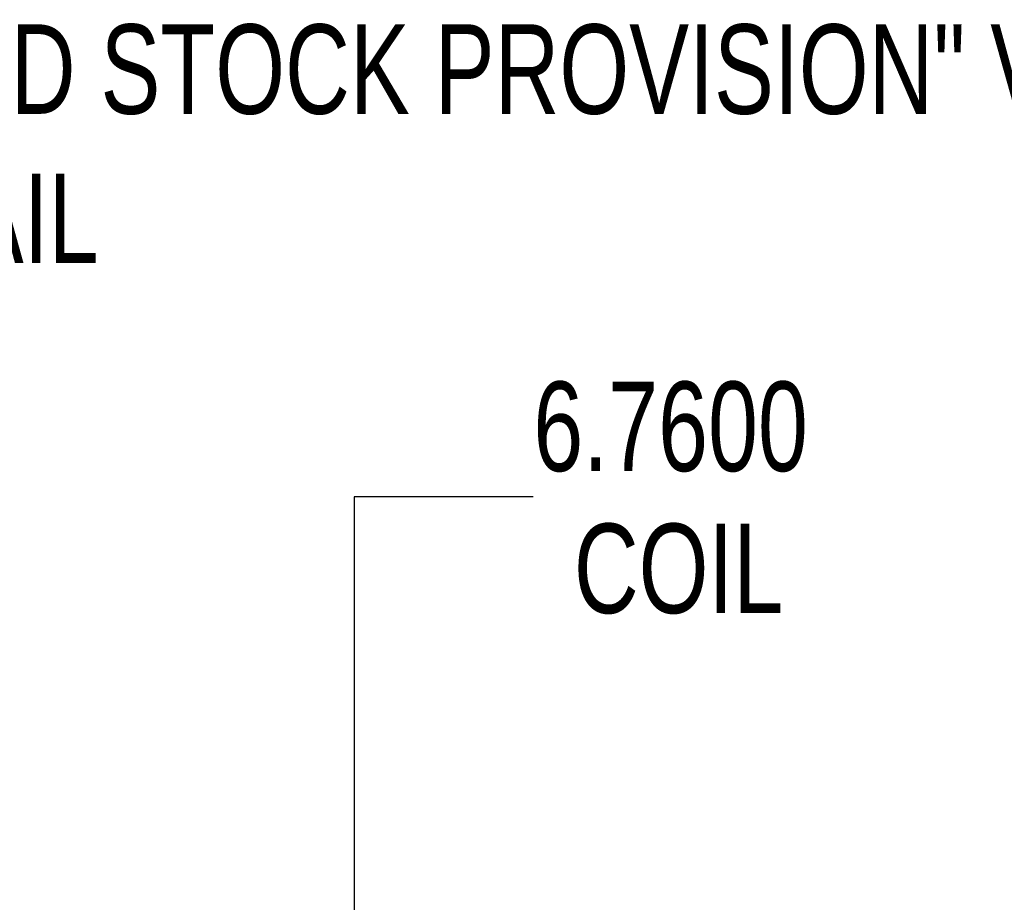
# Model space of a CAD drawing. Header units: inches. Extents: x 0.1 to 87.3, y 0.1 to 33.9.
# Tile 139 of 161: x 31 to 32.4, y 27.4 to 28.6. Entities that reach past the tile are written whole.
import ezdxf

# ---------------------------------------------------------------- set-up
doc = ezdxf.new("R2010")
doc.units = ezdxf.units.IN
doc.header["$MEASUREMENT"] = 0
doc.layers.add('DIMENSIONS', color=171, linetype='Continuous')
doc.layers.add('NOTES', color=5, linetype='Continuous')
doc.styles.add('SLDTEXTSTYLE0', font='TXT', dxfattribs={"width": 0.75})
doc.dimstyles.new('SLDDIMSTYLE0', dxfattribs={"dimtxt": 0.125, "dimasz": 0.13, "dimexe": 0, "dimexo": 0.0625, "dimgap": 0.03125, "dimtad": 0, "dimtih": 1, "dimtoh": 1, "dimdec": 4, "dimlfac": 1.333333, "dimrnd": 1e-09, "dimzin": 4, "dimdsep": 46, "dimtxsty": 'SLDTEXTSTYLE0', "dimsah": 1, "dimcen": 0.09, "dimadec": 0, "dimazin": 1, "dimtfac": 1, "dimtdec": 4, "dimtofl": 0, "dimtmove": 0, "dimatfit": 3, "dimfxl": 0, "dimfrac": 2, "dimtolj": 1, "dimtzin": 12, "dimarcsym": 0})

# ---------------------------------------------------------------- blocks, each defined once
blk = doc.blocks.new('_D')
at = {"layer": 'DIMENSIONS'}
for p, q in [((31.7575, 27.9263), (31.5075, 27.9263)), ((31.5075, 27.9263), (31.5075, 27.3274)), ((31.5075, 22.2574), (31.5075, 27.3274))]:
    blk.add_line(p, q, dxfattribs=at)
for points in [[(31.5075, 27.3274), (31.4875, 27.1974), (31.5275, 27.1974)], [(31.5075, 22.2574), (31.5275, 22.3874), (31.4875, 22.3874)]]:
    blk.add_solid(points, dxfattribs=at)
at = {"layer": 'DIMENSIONS', "char_height": 0.125, "attachment_point": 1, "style": 'SLDTEXTSTYLE0'}
for s, insert in [('6.7600', (31.7575, 28.0874)), ('COIL', (31.8141, 27.889))]:
    blk.add_mtext(s, dxfattribs=dict(at, insert=insert))

msp = doc.modelspace()

# ---------------------------------------------------------------- texts
at = {"layer": 'NOTES', "insert": (29.624776, 28.586313), "char_height": 0.125, "attachment_point": 1, "style": 'SLDTEXTSTYLE0'}
msp.add_mtext('SEE "FINAL PART GRIND STOCK PROVISION" VIEW ^JFOR ADDITIONAL DETAIL', dxfattribs=at)

# ---------------------------------------------------------------- dimensions: what is measured, and where the dimension line sits
at = {"layer": 'DIMENSIONS'}
dim = msp.add_linear_dim(base=(31.507477, 27.327365), p1=(31.798685, 22.257365), p2=(31.798685, 27.327365), angle=90, text='<>\\PCOIL', dimstyle='SLDDIMSTYLE0', dxfattribs=at)
dim.commit()
dim.dimension.update_dxf_attribs({"geometry": '_D', "text_midpoint": (31.507477, 27.926276), "dimtype": 160})

doc.saveas('drawing.dxf')
